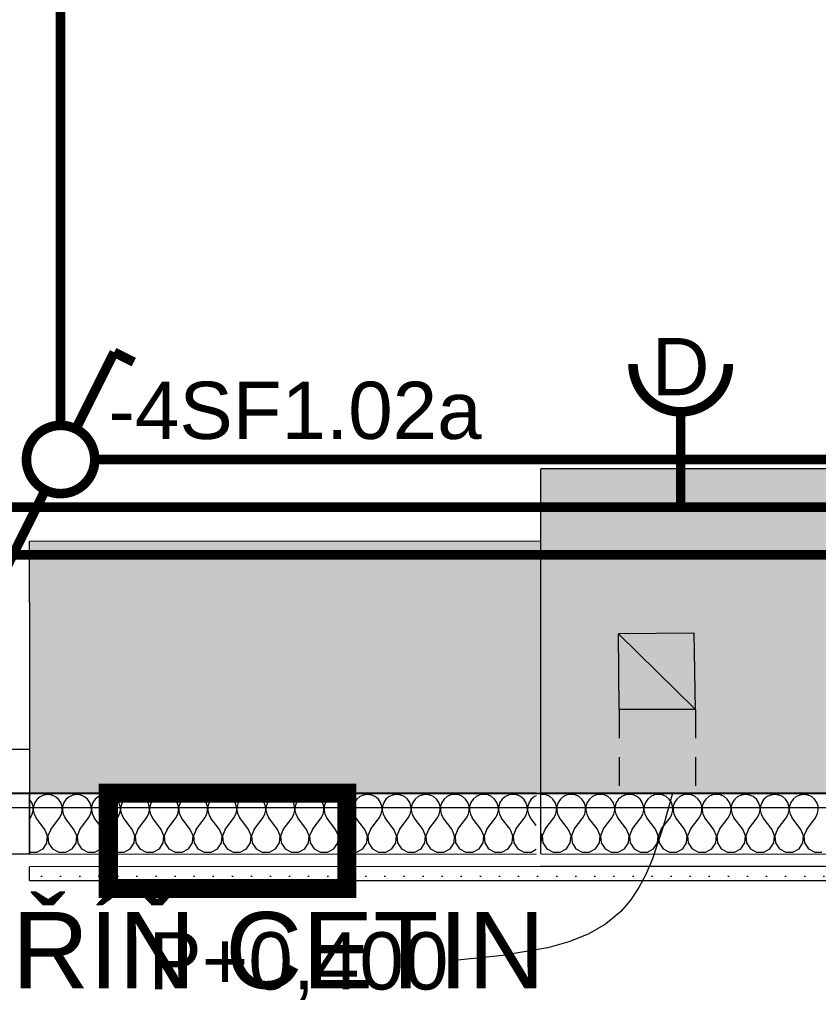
# Model space of a CAD drawing. Extents: x -12025 to 39812, y -28775 to 12.
# Tile 26 of 90: x 20893 to 22986, y -21553 to -18972. Entities that reach past the tile are written whole.
import ezdxf
from ezdxf.enums import TextEntityAlignment as Align

# ---------------------------------------------------------------- set-up
doc = ezdxf.new("R2010")
doc.units = 0
doc.header["$MEASUREMENT"] = 0
doc.linetypes.add('Telekomunikacni vodic', pattern=[9.25, 3, -0.75, 3, -0.75, 0.125, -0.75, 0.125, -0.75])
doc.linetypes.add('Čárkovaná S', pattern=[125, 75, -50])
for name, color, linetype in [('OÚ Dukovany internet + tv + data', 192, 'Continuous'), ('OÚ Dukovany nouzové osvětlení', 36, 'Continuous'), ('OÚ Dukovany půdorys kóty 1NP', 7, 'Continuous'), ('OÚ Dukovany půdorys podklad 1NP', 7, 'Continuous'), ('OÚ Dukovany světla', 132, 'Continuous'), ('OÚ Dukovany venkovní skříně', 5, 'Continuous'), ('OÚ Dukovany zásuvky', 92, 'Continuous')]:
    doc.layers.add(name, color=color, linetype=linetype)
doc.styles.add('Arial', font='txt')
pattern_1 = [(0, (0, 0), (0, 86.60254), [0, -50]), (0, (25, 43.3), (0, 86.60254), [0, -50])]

# ---------------------------------------------------------------- blocks, each defined once
blk = doc.blocks.new('Zásuvka (28)')
at = {"color": 0, "linetype": 'Continuous', "const_width": 25}
for points in [[(0, -125, -0.414214), (-125, 0)], [(125, 0, -0.414214), (0, -125)]]:
    blk.add_lwpolyline(points, format="xyb", dxfattribs=at)
blk.add_lwpolyline([(0, -250), (0, -125)], dxfattribs=at)
at = {"color": 0, "linetype": 'Continuous', "style": 'Arial'}
blk.add_text('D', height=150, dxfattribs=at).set_placement((0, -81.4), align=Align.CENTER)
blk = doc.blocks.new('Střídavý přepínač (1)')
at = {"color": 0, "linetype": 'Continuous', "const_width": 25}
for points in [[(140.6, 281.2), (38.4, 76.7)], [(140.6, 281.2), (191.8, 255.7)], [(-140.6, -281.2), (-38.4, -76.7)], [(-140.6, -281.2), (-191.8, -255.7)]]:
    blk.add_lwpolyline(points, dxfattribs=at)
for points in [[(0, 89.5, 0.414214), (-89.5, 0)], [(0, 89.5, 0.414214), (-89.5, 0)], [(89.5, 0, 0.414214), (0, 89.5)], [(89.5, 0, 0.414214), (0, 89.5)], [(-89.5, 0, 0.414214), (0, -89.5)], [(-89.5, 0, 0.414214), (0, -89.5)], [(0, -89.5, 0.414214), (89.5, 0)], [(0, -89.5, 0.414214), (89.5, 0)]]:
    blk.add_lwpolyline(points, format="xyb", dxfattribs=at)
at = {"color": 0, "linetype": 'Continuous', "style": 'Arial'}
blk.add_text('-4SF1.02a', height=150, dxfattribs=at).set_placement((125, 53.9))
blk = doc.blocks.new('(70)')
at = {"color": 0, "linetype": 'Continuous', "const_width": 50}
blk.add_lwpolyline([(0, -250), (625, -250), (625, 0), (0, 0)], close=True, dxfattribs=at)
at = {"color": 0, "linetype": 'Continuous', "style": 'Arial'}
blk.add_text('SKŘÍŇ CETIN', height=200, dxfattribs=at).set_placement((-625, -511.5))

msp = doc.modelspace()

# ---------------------------------------------------------------- hatches: boundary and pattern name
at = {"layer": 'OÚ Dukovany půdorys podklad 1NP', "linetype": 'Continuous'}
msp.add_hatch(color=254, dxfattribs=at).paths.add_polyline_path([(22258.1, -20339.3), (20918.2, -20339.7), (20918.2, -20499.7), (20918.4, -20999.7), (22258.3, -20999.3)])
h = msp.add_hatch(dxfattribs=at)
h.set_pattern_fill('OMÍTKA_01', color=21, style=0, pattern_type=2)
h.set_pattern_definition(pattern_1)
edge = h.paths.add_edge_path()
edge.add_spline(control_points=[(20918.4, -21192.7), (20918.4, -21192.7), (20918.4, -21229.2), (20918.4, -21229.2)], knot_values=[0, 0, 0, 0, 1, 1, 1, 1], degree=3, periodic=0)
edge.add_spline(control_points=[(20918.4, -21229.2), (20918.4, -21229.2), (22257.9, -21228.8), (22257.9, -21228.8)], knot_values=[0, 0, 0, 0, 1, 1, 1, 1], degree=3, periodic=0)
edge.add_spline(control_points=[(22257.9, -21228.8), (22257.9, -21228.8), (22257.9, -21192.3), (22257.9, -21192.3)], knot_values=[0, 0, 0, 0, 1, 1, 1, 1], degree=3, periodic=0)
edge.add_spline(control_points=[(22257.9, -21192.3), (22257.9, -21192.3), (20918.4, -21192.7), (20918.4, -21192.7)], knot_values=[0, 0, 0, 0, 1, 1, 1, 1], degree=3, periodic=0)
edge.add_spline(control_points=[(20918.4, -21192.7), (20918.4, -21192.7), (20918.4, -21192.7), (20918.4, -21192.7)], knot_values=[0, 0, 0, 0, 1, 1, 1, 1], degree=3, periodic=0)
h = msp.add_hatch(dxfattribs=at)
h.set_pattern_fill('OMÍTKA_01', color=21, style=0, pattern_type=2)
h.set_pattern_definition(pattern_1)
edge = h.paths.add_edge_path()
edge.add_spline(control_points=[(22257.9, -21192.3), (22257.9, -21192.3), (22257.9, -21228.8), (22257.9, -21228.8)], knot_values=[0, 0, 0, 0, 1, 1, 1, 1], degree=3, periodic=0)
edge.add_spline(control_points=[(22257.9, -21228.8), (22257.9, -21228.8), (23507.3, -21229), (23507.3, -21229)], knot_values=[0, 0, 0, 0, 1, 1, 1, 1], degree=3, periodic=0)
edge.add_spline(control_points=[(23507.3, -21229), (23507.3, -21229), (23507.3, -21192.5), (23507.3, -21192.5)], knot_values=[0, 0, 0, 0, 1, 1, 1, 1], degree=3, periodic=0)
edge.add_spline(control_points=[(23507.3, -21192.5), (23507.3, -21192.5), (22257.9, -21192.3), (22257.9, -21192.3)], knot_values=[0, 0, 0, 0, 1, 1, 1, 1], degree=3, periodic=0)
edge.add_spline(control_points=[(22257.9, -21192.3), (22257.9, -21192.3), (22257.9, -21192.3), (22257.9, -21192.3)], knot_values=[0, 0, 0, 0, 1, 1, 1, 1], degree=3, periodic=0)

# ---------------------------------------------------------------- linework, layer by layer
at = {"layer": 'OÚ Dukovany internet + tv + data', "linetype": 'Telekomunikacni vodic', "ltscale": 100, "const_width": 25}
for points in [[(29156.2, -8000), (31500, -8000), (31500, -13375), (31250, -13375), (31250, -20375), (16500, -20375)], [(16500, -20375), (24875, -20375), (25000, -13625), (24750, -13625)], [(32073.2, -21056.8), (32072.3, -19375), (31375, -19375), (31375, -20375), (16750, -20375), (16750, -20250), (16822.2, -20250)], [(31000, -19875), (31250, -19875), (31250, -20375), (18875, -20375), (16500, -20375)]]:
    msp.add_lwpolyline(points, dxfattribs=at)
at = {"layer": 'OÚ Dukovany nouzové osvětlení', "linetype": 'Continuous', "const_width": 25}
msp.add_lwpolyline([(23875, -15712.5), (23875, -15750), (24875, -15750), (24805, -20250), (20375, -20250), (20375, -20212.5)], dxfattribs=at)
at = {"layer": 'OÚ Dukovany půdorys kóty 1NP', "color": 154, "linetype": 'Continuous', "flags": 128}
for points in [[(22603.4, -20999.4), (22579, -21087.8), (22550.8, -21172), (22534.2, -21211.1), (22515.1, -21247.5), (22493.2, -21280.7), (22467.9, -21310.1), (22467.9, -21310.1)], [(22467.9, -21310.1), (22428.3, -21343.1), (22382.8, -21369.3), (22332.2, -21389.6), (22277.2, -21405.2), (22158, -21425.6), (22031.9, -21438.2), (22031.9, -21438.2)]]:
    msp.add_lwpolyline(points, dxfattribs=at)
at = {"layer": 'OÚ Dukovany půdorys podklad 1NP', "color": 7, "linetype": 'Continuous'}
for p, q in [((22258.3, -20999.3), (22258.4, -20149.3)), ((23507.6, -20149.5), (22258.4, -20149.3)), ((22258.1, -20339.3), (20918.2, -20339.7)), ((20918.2, -20499.7), (20918.2, -20339.7)), ((20918.2, -20499.7), (20918.4, -20999.7)), ((20918.4, -20999.7), (22258.3, -20999.3)), ((22258.3, -20999.3), (23507.5, -20999.5))]:
    msp.add_line(p, q, dxfattribs=at)
at = {"layer": 'OÚ Dukovany půdorys podklad 1NP', "color": 1, "linetype": 'Continuous'}
for p, q in [((20918.2, -20499.7), (20918.2, -20339.7)), ((20918.2, -20499.7), (20918.4, -20999.7)), ((20918.3, -20709.7), (20918.4, -20999.7)), ((20918.3, -20709.7), (20918.4, -20999.7)), ((20918.3, -20709.7), (20918.4, -20999.7)), ((20918.3, -20709.7), (20918.4, -21159.7)), ((20855.5, -20884.7), (20918.5, -20884.7)), ((20918.5, -20884.7), (20918.6, -20999.7)), ((20918.6, -20999.7), (20843.6, -20999.7)), ((22246.5, -20999.3), (20918.6, -20999.7)), ((20918.6, -21159.7), (20918.6, -20999.7)), ((20918.6, -21159.7), (20918.6, -20999.7)), ((22258.2, -21159.3), (22258.3, -20999.3)), ((23507.5, -20999.5), (22258.3, -20999.3)), ((20918.6, -21159.7), (19868.6, -21160)), ((20918.6, -21159.7), (22246.6, -21159.3)), ((22258.2, -21159.3), (23507.5, -21159.5)), ((22257.9, -21192.3), (20918.4, -21192.7)), ((20918.4, -21229.2), (20918.4, -21192.7)), ((20918.4, -21229.2), (20918.4, -21192.7)), ((23507.3, -21192.5), (22257.9, -21192.3)), ((20918.4, -21229.2), (22257.9, -21228.8)), ((22257.9, -21228.8), (23507.3, -21229))]:
    msp.add_line(p, q, dxfattribs=at)
at = {"layer": 'OÚ Dukovany půdorys podklad 1NP', "color": 7, "linetype": 'Čárkovaná S'}
for p, q in [((22464.2, -20780.3), (22464.2, -21000.1)), ((22664.2, -20780.3), (22664.2, -21000.1))]:
    msp.add_line(p, q, dxfattribs=at)
at = {"layer": 'OÚ Dukovany půdorys podklad 1NP', "color": 21, "linetype": 'Continuous'}
for p, q in [((20946.4, -21009.2), (20938.3, -21015.9)), ((20956, -21005), (20946.4, -21009.2)), ((20966.5, -21003.5), (20956, -21005)), ((20976.9, -21004.9), (20966.5, -21003.5)), ((20986.5, -21009.2), (20976.9, -21004.9)), ((20994.6, -21015.9), (20986.5, -21009.2)), ((21022.6, -21009.2), (21014.5, -21015.9)), ((21032.2, -21004.9), (21022.6, -21009.2)), ((21042.6, -21003.5), (21032.2, -21004.9)), ((21053.1, -21004.9), (21042.6, -21003.5)), ((21062.7, -21009.2), (21053.1, -21004.9)), ((21070.8, -21015.9), (21062.7, -21009.2)), ((21098.8, -21009.2), (21090.7, -21015.9)), ((21108.4, -21004.9), (21098.8, -21009.2)), ((21118.8, -21003.5), (21108.4, -21004.9)), ((21129.2, -21004.9), (21118.8, -21003.5)), ((21138.9, -21009.1), (21129.2, -21004.9)), ((21147, -21015.8), (21138.9, -21009.1)), ((21175, -21009.1), (21166.9, -21015.8)), ((21184.6, -21004.9), (21175, -21009.1)), ((21195, -21003.4), (21184.6, -21004.9)), ((21205.4, -21004.9), (21195, -21003.4)), ((21215.1, -21009.1), (21205.4, -21004.9)), ((21223.2, -21015.8), (21215.1, -21009.1)), ((21251.2, -21009.1), (21243.1, -21015.8)), ((21260.8, -21004.9), (21251.2, -21009.1)), ((21271.2, -21003.4), (21260.8, -21004.9)), ((21281.6, -21004.9), (21271.2, -21003.4)), ((21291.2, -21009.1), (21281.6, -21004.9)), ((21299.3, -21015.8), (21291.2, -21009.1)), ((21327.4, -21009.1), (21319.3, -21015.8)), ((21337, -21004.8), (21327.4, -21009.1)), ((21347.4, -21003.4), (21337, -21004.8)), ((21357.8, -21004.8), (21347.4, -21003.4)), ((21367.4, -21009.1), (21357.8, -21004.8)), ((21375.5, -21015.8), (21367.4, -21009.1)), ((21403.6, -21009.1), (21395.5, -21015.8)), ((21413.2, -21004.8), (21403.6, -21009.1)), ((21423.6, -21003.4), (21413.2, -21004.8)), ((21434, -21004.8), (21423.6, -21003.4)), ((21443.6, -21009), (21434, -21004.8)), ((21451.7, -21015.8), (21443.6, -21009)), ((21479.8, -21009), (21471.7, -21015.7)), ((21489.4, -21004.8), (21479.8, -21009)), ((21499.8, -21003.3), (21489.4, -21004.8)), ((21510.2, -21004.8), (21499.8, -21003.3)), ((21519.8, -21009), (21510.2, -21004.8)), ((21527.9, -21015.7), (21519.8, -21009)), ((21556, -21009), (21547.9, -21015.7)), ((21565.6, -21004.8), (21556, -21009)), ((21576, -21003.3), (21565.6, -21004.8)), ((21586.4, -21004.8), (21576, -21003.3)), ((21596, -21009), (21586.4, -21004.8)), ((21604.1, -21015.7), (21596, -21009)), ((21632.1, -21009), (21624.1, -21015.7)), ((21641.8, -21004.8), (21632.1, -21009)), ((21652.2, -21003.3), (21641.8, -21004.8)), ((21662.6, -21004.7), (21652.2, -21003.3)), ((21672.2, -21009), (21662.6, -21004.7)), ((21680.3, -21015.7), (21672.2, -21009)), ((21708.3, -21009), (21700.2, -21015.7)), ((21717.9, -21004.7), (21708.3, -21009)), ((21728.4, -21003.3), (21717.9, -21004.7)), ((21738.8, -21004.7), (21728.4, -21003.3)), ((21748.4, -21009), (21738.8, -21004.7)), ((21756.5, -21015.7), (21748.4, -21009)), ((21784.5, -21008.9), (21776.4, -21015.7)), ((21794.1, -21004.7), (21784.5, -21008.9)), ((21804.5, -21003.3), (21794.1, -21004.7)), ((21815, -21004.7), (21804.5, -21003.3)), ((21824.6, -21008.9), (21815, -21004.7)), ((21832.7, -21015.6), (21824.6, -21008.9)), ((21860.7, -21008.9), (21852.6, -21015.6)), ((21870.3, -21004.7), (21860.7, -21008.9)), ((21880.7, -21003.2), (21870.3, -21004.7)), ((21891.2, -21004.7), (21880.7, -21003.2)), ((21900.8, -21008.9), (21891.2, -21004.7)), ((21908.9, -21015.6), (21900.8, -21008.9)), ((21936.9, -21008.9), (21928.8, -21015.6)), ((21946.5, -21004.7), (21936.9, -21008.9)), ((21956.9, -21003.2), (21946.5, -21004.7)), ((21967.3, -21004.7), (21956.9, -21003.2)), ((21977, -21008.9), (21967.3, -21004.7)), ((21985.1, -21015.6), (21977, -21008.9)), ((22013.1, -21008.9), (22005, -21015.6)), ((22022.7, -21004.6), (22013.1, -21008.9)), ((22033.1, -21003.2), (22022.7, -21004.6)), ((22043.5, -21004.6), (22033.1, -21003.2)), ((22053.2, -21008.9), (22043.5, -21004.6)), ((22061.2, -21015.6), (22053.2, -21008.9)), ((22089.3, -21008.9), (22081.2, -21015.6)), ((22098.9, -21004.6), (22089.3, -21008.9)), ((22109.3, -21003.2), (22098.9, -21004.6)), ((22119.7, -21004.6), (22109.3, -21003.2)), ((22129.3, -21008.8), (22119.7, -21004.6)), ((22137.4, -21015.6), (22129.3, -21008.8)), ((22165.5, -21008.8), (22157.4, -21015.5)), ((22175.1, -21004.6), (22165.5, -21008.8)), ((22185.5, -21003.1), (22175.1, -21004.6)), ((22195.9, -21004.6), (22185.5, -21003.1)), ((22205.5, -21008.8), (22195.9, -21004.6)), ((22213.6, -21015.5), (22205.5, -21008.8)), ((22241.7, -21008.8), (22233.6, -21015.5)), ((22246.5, -21006.7), (22241.7, -21008.8)), ((22261.8, -21003.1), (22258.3, -21003.6)), ((22272.3, -21004.6), (22261.8, -21003.1)), ((22281.9, -21008.8), (22272.3, -21004.6)), ((22290, -21015.5), (22281.9, -21008.8)), ((22318, -21008.8), (22309.9, -21015.5)), ((22327.6, -21004.6), (22318, -21008.8)), ((22338, -21003.1), (22327.6, -21004.6)), ((22348.4, -21004.6), (22338, -21003.1)), ((22358.1, -21008.8), (22348.4, -21004.6)), ((22366.2, -21015.5), (22358.1, -21008.8)), ((22394.2, -21008.8), (22386.1, -21015.5)), ((22403.8, -21004.6), (22394.2, -21008.8)), ((22414.2, -21003.1), (22403.8, -21004.6)), ((22424.6, -21004.6), (22414.2, -21003.1)), ((22434.3, -21008.8), (22424.6, -21004.6)), ((22442.3, -21015.5), (22434.3, -21008.8)), ((22470.4, -21008.8), (22462.3, -21015.6)), ((22480, -21004.6), (22470.4, -21008.8)), ((22490.4, -21003.2), (22480, -21004.6)), ((22500.8, -21004.6), (22490.4, -21003.2)), ((22510.4, -21008.9), (22500.8, -21004.6)), ((22518.5, -21015.6), (22510.4, -21008.9)), ((22546.6, -21008.9), (22538.5, -21015.6)), ((22556.2, -21004.6), (22546.6, -21008.9)), ((22566.6, -21003.2), (22556.2, -21004.6)), ((22577, -21004.6), (22566.6, -21003.2)), ((22586.6, -21008.9), (22577, -21004.6)), ((22594.7, -21015.6), (22586.6, -21008.9)), ((22622.8, -21008.9), (22614.7, -21015.6)), ((22632.4, -21004.6), (22622.8, -21008.9)), ((22642.8, -21003.2), (22632.4, -21004.6)), ((22653.2, -21004.6), (22642.8, -21003.2)), ((22662.8, -21008.9), (22653.2, -21004.6)), ((22670.9, -21015.6), (22662.8, -21008.9)), ((22699, -21008.9), (22690.9, -21015.6)), ((22708.6, -21004.6), (22699, -21008.9)), ((22719, -21003.2), (22708.6, -21004.6)), ((22729.4, -21004.6), (22719, -21003.2)), ((22739, -21008.9), (22729.4, -21004.6)), ((22747.1, -21015.6), (22739, -21008.9)), ((22775.2, -21008.9), (22767.1, -21015.6)), ((22784.8, -21004.7), (22775.2, -21008.9)), ((22795.2, -21003.2), (22784.8, -21004.7)), ((22805.6, -21004.7), (22795.2, -21003.2)), ((22815.2, -21008.9), (22805.6, -21004.7)), ((22823.3, -21015.6), (22815.2, -21008.9)), ((22851.3, -21008.9), (22843.2, -21015.6)), ((22861, -21004.7), (22851.3, -21008.9)), ((22871.4, -21003.2), (22861, -21004.7)), ((22881.8, -21004.7), (22871.4, -21003.2)), ((22891.4, -21008.9), (22881.8, -21004.7)), ((22899.5, -21015.6), (22891.4, -21008.9)), ((22927.5, -21008.9), (22919.4, -21015.6)), ((22937.2, -21004.7), (22927.5, -21008.9)), ((22947.6, -21003.2), (22937.2, -21004.7)), ((22958, -21004.7), (22947.6, -21003.2)), ((22967.6, -21008.9), (22958, -21004.7)), ((22975.7, -21015.6), (22967.6, -21008.9)), ((20924.3, -21024.6), (20918.6, -21016.2)), ((20927.7, -21034.5), (20924.3, -21024.6)), ((20928.2, -21045), (20927.7, -21034.5)), ((20929, -21034.5), (20928.5, -21045)), ((20932.4, -21024.6), (20929, -21034.5)), ((20938.3, -21015.9), (20932.4, -21024.6)), ((21000.5, -21024.5), (20994.6, -21015.9)), ((21003.9, -21034.5), (21000.5, -21024.5)), ((21004.4, -21045), (21003.9, -21034.5)), ((21005.2, -21034.5), (21004.7, -21045)), ((21008.6, -21024.5), (21005.2, -21034.5)), ((21014.5, -21015.9), (21008.6, -21024.5)), ((21076.7, -21024.5), (21070.8, -21015.9)), ((21080.1, -21034.5), (21076.7, -21024.5)), ((21080.6, -21045), (21080.1, -21034.5)), ((21081.4, -21034.5), (21080.9, -21045)), ((21084.8, -21024.5), (21081.4, -21034.5)), ((21090.7, -21015.9), (21084.8, -21024.5)), ((21152.9, -21024.5), (21147, -21015.8)), ((21156.3, -21034.5), (21152.9, -21024.5)), ((21156.8, -21045), (21156.3, -21034.5)), ((21157.6, -21034.5), (21157.1, -21045)), ((21161, -21024.5), (21157.6, -21034.5)), ((21166.9, -21015.8), (21161, -21024.5)), ((21229.1, -21024.5), (21223.2, -21015.8)), ((21232.5, -21034.4), (21229.1, -21024.5)), ((21233, -21044.9), (21232.5, -21034.4)), ((21233.8, -21034.4), (21233.3, -21044.9)), ((21237.1, -21024.5), (21233.8, -21034.4)), ((21243.1, -21015.8), (21237.1, -21024.5)), ((21305.3, -21024.5), (21299.3, -21015.8)), ((21308.7, -21034.4), (21305.3, -21024.5)), ((21309.2, -21044.9), (21308.7, -21034.4)), ((21310, -21034.4), (21309.5, -21044.9)), ((21313.3, -21024.5), (21310, -21034.4)), ((21319.3, -21015.8), (21313.3, -21024.5)), ((21381.5, -21024.4), (21375.5, -21015.8)), ((21384.8, -21034.4), (21381.5, -21024.4)), ((21385.4, -21044.9), (21384.8, -21034.4)), ((21386.2, -21034.4), (21385.7, -21044.9)), ((21389.5, -21024.4), (21386.2, -21034.4)), ((21395.5, -21015.8), (21389.5, -21024.4)), ((21457.7, -21024.4), (21451.7, -21015.8)), ((21461, -21034.4), (21457.7, -21024.4)), ((21461.6, -21044.9), (21461, -21034.4)), ((21462.4, -21034.4), (21461.9, -21044.9)), ((21465.7, -21024.4), (21462.4, -21034.4)), ((21471.7, -21015.7), (21465.7, -21024.4)), ((21533.9, -21024.4), (21527.9, -21015.7)), ((21537.2, -21034.4), (21533.9, -21024.4)), ((21537.7, -21044.8), (21537.2, -21034.4)), ((21538.6, -21034.4), (21538, -21044.8)), ((21541.9, -21024.4), (21538.6, -21034.4)), ((21547.9, -21015.7), (21541.9, -21024.4)), ((21610.1, -21024.4), (21604.1, -21015.7)), ((21613.4, -21034.3), (21610.1, -21024.4)), ((21613.9, -21044.8), (21613.4, -21034.3)), ((21614.7, -21034.3), (21614.2, -21044.8)), ((21618.1, -21024.4), (21614.7, -21034.3)), ((21624.1, -21015.7), (21618.1, -21024.4)), ((21686.2, -21024.3), (21680.3, -21015.7)), ((21689.6, -21034.3), (21686.2, -21024.3)), ((21690.1, -21044.8), (21689.6, -21034.3)), ((21690.9, -21034.3), (21690.4, -21044.8)), ((21694.3, -21024.3), (21690.9, -21034.3)), ((21700.2, -21015.7), (21694.3, -21024.3)), ((21762.4, -21024.3), (21756.5, -21015.7)), ((21765.8, -21034.3), (21762.4, -21024.3)), ((21766.3, -21044.8), (21765.8, -21034.3)), ((21767.1, -21034.3), (21766.6, -21044.8)), ((21770.5, -21024.3), (21767.1, -21034.3)), ((21776.4, -21015.7), (21770.5, -21024.3)), ((21838.6, -21024.3), (21832.7, -21015.6)), ((21842, -21034.3), (21838.6, -21024.3)), ((21842.5, -21044.8), (21842, -21034.3)), ((21843.3, -21034.3), (21842.8, -21044.8)), ((21846.7, -21024.3), (21843.3, -21034.3)), ((21852.6, -21015.6), (21846.7, -21024.3)), ((21914.8, -21024.3), (21908.9, -21015.6)), ((21918.2, -21034.2), (21914.8, -21024.3)), ((21918.7, -21044.7), (21918.2, -21034.2)), ((21919.5, -21034.2), (21919, -21044.7)), ((21922.9, -21024.3), (21919.5, -21034.2)), ((21928.8, -21015.6), (21922.9, -21024.3)), ((21991, -21024.3), (21985.1, -21015.6)), ((21994.4, -21034.2), (21991, -21024.3)), ((21994.9, -21044.7), (21994.4, -21034.2)), ((21995.7, -21034.2), (21995.2, -21044.7)), ((21999.1, -21024.3), (21995.7, -21034.2)), ((22005, -21015.6), (21999.1, -21024.3)), ((22067.2, -21024.2), (22061.2, -21015.6)), ((22070.6, -21034.2), (22067.2, -21024.2)), ((22071.1, -21044.7), (22070.6, -21034.2)), ((22071.9, -21034.2), (22071.4, -21044.7)), ((22075.2, -21024.2), (22071.9, -21034.2)), ((22081.2, -21015.6), (22075.2, -21024.2)), ((22143.4, -21024.2), (22137.4, -21015.6)), ((22146.8, -21034.2), (22143.4, -21024.2)), ((22147.3, -21044.7), (22146.8, -21034.2)), ((22148.1, -21034.2), (22147.6, -21044.7)), ((22151.4, -21024.2), (22148.1, -21034.2)), ((22157.4, -21015.5), (22151.4, -21024.2)), ((22219.6, -21024.2), (22213.6, -21015.5)), ((22222.9, -21034.1), (22219.6, -21024.2)), ((22223.5, -21044.6), (22222.9, -21034.1)), ((22224.3, -21034.1), (22223.8, -21044.6)), ((22227.6, -21024.2), (22224.3, -21034.1)), ((22233.6, -21015.5), (22227.6, -21024.2)), ((22295.9, -21024.2), (22290, -21015.5)), ((22299.3, -21034.1), (22295.9, -21024.2)), ((22299.8, -21044.6), (22299.3, -21034.1)), ((22300.6, -21034.1), (22300.1, -21044.6)), ((22304, -21024.2), (22300.6, -21034.1)), ((22309.9, -21015.5), (22304, -21024.2)), ((22372.1, -21024.2), (22366.2, -21015.5)), ((22375.5, -21034.2), (22372.1, -21024.2)), ((22376, -21044.7), (22375.5, -21034.2)), ((22376.8, -21034.2), (22376.3, -21044.7)), ((22380.2, -21024.2), (22376.8, -21034.2)), ((22386.1, -21015.5), (22380.2, -21024.2)), ((22448.3, -21024.2), (22442.3, -21015.5)), ((22451.7, -21034.2), (22448.3, -21024.2)), ((22452.2, -21044.7), (22451.7, -21034.2)), ((22453, -21034.2), (22452.5, -21044.7)), ((22456.3, -21024.2), (22453, -21034.2)), ((22462.3, -21015.6), (22456.3, -21024.2)), ((22524.5, -21024.2), (22518.5, -21015.6)), ((22527.8, -21034.2), (22524.5, -21024.2)), ((22528.4, -21044.7), (22527.8, -21034.2)), ((22529.2, -21034.2), (22528.7, -21044.7)), ((22532.5, -21024.2), (22529.2, -21034.2)), ((22538.5, -21015.6), (22532.5, -21024.2)), ((22600.7, -21024.2), (22594.7, -21015.6)), ((22604, -21034.2), (22600.7, -21024.2)), ((22604.5, -21044.7), (22604, -21034.2)), ((22605.4, -21034.2), (22604.9, -21044.7)), ((22608.7, -21024.2), (22605.4, -21034.2)), ((22614.7, -21015.6), (22608.7, -21024.2)), ((22676.9, -21024.2), (22670.9, -21015.6)), ((22680.2, -21034.2), (22676.9, -21024.2)), ((22680.7, -21044.7), (22680.2, -21034.2)), ((22681.6, -21034.2), (22681, -21044.7)), ((22684.9, -21024.2), (22681.6, -21034.2)), ((22690.9, -21015.6), (22684.9, -21024.2)), ((22753.1, -21024.3), (22747.1, -21015.6)), ((22756.4, -21034.2), (22753.1, -21024.3)), ((22756.9, -21044.7), (22756.4, -21034.2)), ((22757.7, -21034.2), (22757.2, -21044.7)), ((22761.1, -21024.3), (22757.7, -21034.2)), ((22767.1, -21015.6), (22761.1, -21024.3)), ((22829.3, -21024.3), (22823.3, -21015.6)), ((22832.6, -21034.2), (22829.3, -21024.3)), ((22833.1, -21044.7), (22832.6, -21034.2)), ((22833.9, -21034.2), (22833.4, -21044.7)), ((22837.3, -21024.3), (22833.9, -21034.2)), ((22843.2, -21015.6), (22837.3, -21024.3)), ((22905.4, -21024.3), (22899.5, -21015.6)), ((22908.8, -21034.2), (22905.4, -21024.3)), ((22909.3, -21044.7), (22908.8, -21034.2)), ((22910.1, -21034.2), (22909.6, -21044.7)), ((22913.5, -21024.3), (22910.1, -21034.2)), ((22919.4, -21015.6), (22913.5, -21024.3)), ((22981.6, -21024.3), (22975.7, -21015.6)), ((22985, -21034.3), (22981.6, -21024.3)), ((22985.5, -21044.8), (22985, -21034.3)), ((20918.6, -21067.4), (20920.8, -21064.5)), ((20920.8, -21064.5), (20925.8, -21055.3)), ((20925.8, -21055.3), (20928.2, -21045)), ((20928.5, -21045), (20930.9, -21055.3)), ((20930.9, -21055.3), (20936, -21064.5)), ((20958.9, -21094.9), (20936, -21064.5)), ((20974.1, -21094.9), (20996.9, -21064.4)), ((20996.9, -21064.4), (21002, -21055.2)), ((21002, -21055.2), (21004.4, -21045)), ((21004.7, -21045), (21007.1, -21055.2)), ((21007.1, -21055.2), (21012.2, -21064.4)), ((21035.1, -21094.9), (21012.2, -21064.4)), ((21050.3, -21094.9), (21073.1, -21064.4)), ((21073.1, -21064.4), (21078.2, -21055.2)), ((21078.2, -21055.2), (21080.6, -21045)), ((21080.9, -21045), (21083.3, -21055.2)), ((21083.3, -21055.2), (21088.4, -21064.4)), ((21111.2, -21094.9), (21088.4, -21064.4)), ((21126.5, -21094.9), (21149.3, -21064.4)), ((21149.3, -21064.4), (21154.4, -21055.2)), ((21154.4, -21055.2), (21156.8, -21045)), ((21157.1, -21045), (21159.5, -21055.2)), ((21159.5, -21055.2), (21164.6, -21064.4)), ((21187.4, -21094.9), (21164.6, -21064.4)), ((21202.7, -21094.9), (21225.5, -21064.4)), ((21225.5, -21064.4), (21230.6, -21055.2)), ((21230.6, -21055.2), (21233, -21044.9)), ((21233.3, -21044.9), (21235.7, -21055.2)), ((21235.7, -21055.2), (21240.8, -21064.4)), ((21263.6, -21094.8), (21240.8, -21064.4)), ((21278.9, -21094.8), (21301.7, -21064.4)), ((21301.7, -21064.4), (21306.8, -21055.2)), ((21306.8, -21055.2), (21309.2, -21044.9)), ((21309.5, -21044.9), (21311.9, -21055.2)), ((21311.9, -21055.2), (21316.9, -21064.3)), ((21339.8, -21094.8), (21316.9, -21064.3)), ((21355.1, -21094.8), (21377.9, -21064.3)), ((21377.9, -21064.3), (21383, -21055.1)), ((21383, -21055.1), (21385.4, -21044.9)), ((21385.7, -21044.9), (21388.1, -21055.1)), ((21388.1, -21055.1), (21393.1, -21064.3)), ((21416, -21094.8), (21393.1, -21064.3)), ((21431.2, -21094.8), (21454.1, -21064.3)), ((21454.1, -21064.3), (21459.2, -21055.1)), ((21459.2, -21055.1), (21461.6, -21044.9)), ((21461.9, -21044.9), (21464.2, -21055.1)), ((21464.2, -21055.1), (21469.3, -21064.3)), ((21492.2, -21094.8), (21469.3, -21064.3)), ((21507.4, -21094.8), (21530.3, -21064.3)), ((21530.3, -21064.3), (21535.4, -21055.1)), ((21535.4, -21055.1), (21537.7, -21044.8)), ((21538, -21044.8), (21540.4, -21055.1)), ((21540.4, -21055.1), (21545.5, -21064.3)), ((21568.4, -21094.8), (21545.5, -21064.3)), ((21583.6, -21094.7), (21606.5, -21064.3)), ((21606.5, -21064.3), (21611.6, -21055.1)), ((21611.6, -21055.1), (21613.9, -21044.8)), ((21614.2, -21044.8), (21616.6, -21055.1)), ((21616.6, -21055.1), (21621.7, -21064.3)), ((21644.6, -21094.7), (21621.7, -21064.3)), ((21659.8, -21094.7), (21682.7, -21064.2)), ((21682.7, -21064.2), (21687.7, -21055)), ((21687.7, -21055), (21690.1, -21044.8)), ((21690.4, -21044.8), (21692.8, -21055)), ((21692.8, -21055), (21697.9, -21064.2)), ((21720.8, -21094.7), (21697.9, -21064.2)), ((21736, -21094.7), (21758.9, -21064.2)), ((21758.9, -21064.2), (21763.9, -21055)), ((21763.9, -21055), (21766.3, -21044.8)), ((21766.6, -21044.8), (21769, -21055)), ((21769, -21055), (21774.1, -21064.2)), ((21797, -21094.7), (21774.1, -21064.2)), ((21812.2, -21094.7), (21835, -21064.2)), ((21835, -21064.2), (21840.1, -21055)), ((21840.1, -21055), (21842.5, -21044.8)), ((21842.8, -21044.8), (21845.2, -21055)), ((21845.2, -21055), (21850.3, -21064.2)), ((21873.1, -21094.7), (21850.3, -21064.2)), ((21888.4, -21094.7), (21911.2, -21064.2)), ((21911.2, -21064.2), (21916.3, -21055)), ((21916.3, -21055), (21918.7, -21044.7)), ((21919, -21044.7), (21921.4, -21055)), ((21921.4, -21055), (21926.5, -21064.2)), ((21949.3, -21094.6), (21926.5, -21064.2)), ((21964.6, -21094.6), (21987.4, -21064.2)), ((21987.4, -21064.2), (21992.5, -21055)), ((21992.5, -21055), (21994.9, -21044.7)), ((21995.2, -21044.7), (21997.6, -21055)), ((21997.6, -21055), (22002.7, -21064.1)), ((22025.5, -21094.6), (22002.7, -21064.1)), ((22040.8, -21094.6), (22063.6, -21064.1)), ((22063.6, -21064.1), (22068.7, -21054.9)), ((22068.7, -21054.9), (22071.1, -21044.7)), ((22071.4, -21044.7), (22073.8, -21054.9)), ((22073.8, -21054.9), (22078.9, -21064.1)), ((22101.7, -21094.6), (22078.9, -21064.1)), ((22117, -21094.6), (22139.8, -21064.1)), ((22139.8, -21064.1), (22144.9, -21054.9)), ((22144.9, -21054.9), (22147.3, -21044.7)), ((22147.6, -21044.7), (22150, -21054.9)), ((22150, -21054.9), (22155, -21064.1)), ((22177.9, -21094.6), (22155, -21064.1)), ((22193.1, -21094.6), (22216, -21064.1)), ((22216, -21064.1), (22221.1, -21054.9)), ((22221.1, -21054.9), (22223.5, -21044.6)), ((22223.8, -21044.6), (22226.1, -21054.9)), ((22226.1, -21054.9), (22231.2, -21064.1)), ((22246.5, -21084.5), (22231.2, -21064.1)), ((22269.5, -21094.6), (22292.3, -21064.1)), ((22292.3, -21064.1), (22297.4, -21054.9)), ((22297.4, -21054.9), (22299.8, -21044.6)), ((22300.1, -21044.6), (22302.5, -21054.9)), ((22302.5, -21054.9), (22307.6, -21064.1)), ((22330.4, -21094.6), (22307.6, -21064.1)), ((22345.6, -21094.6), (22368.5, -21064.1)), ((22368.5, -21064.1), (22373.6, -21054.9)), ((22373.6, -21054.9), (22376, -21044.7)), ((22376.3, -21044.7), (22378.7, -21054.9)), ((22378.7, -21054.9), (22383.7, -21064.1)), ((22406.6, -21094.6), (22383.7, -21064.1)), ((22421.8, -21094.6), (22444.7, -21064.1)), ((22444.7, -21064.1), (22449.8, -21054.9)), ((22449.8, -21054.9), (22452.2, -21044.7)), ((22452.5, -21044.7), (22454.8, -21054.9)), ((22454.8, -21054.9), (22459.9, -21064.1)), ((22482.8, -21094.6), (22459.9, -21064.1)), ((22498, -21094.6), (22520.9, -21064.1)), ((22520.9, -21064.1), (22526, -21054.9)), ((22526, -21054.9), (22528.4, -21044.7)), ((22528.7, -21044.7), (22531, -21054.9)), ((22531, -21054.9), (22536.1, -21064.1)), ((22559, -21094.6), (22536.1, -21064.1)), ((22574.2, -21094.6), (22597.1, -21064.1)), ((22597.1, -21064.1), (22602.2, -21054.9)), ((22602.2, -21054.9), (22604.5, -21044.7)), ((22604.9, -21044.7), (22607.2, -21054.9)), ((22607.2, -21054.9), (22612.3, -21064.1)), ((22635.2, -21094.6), (22612.3, -21064.1)), ((22650.4, -21094.6), (22673.3, -21064.1)), ((22673.3, -21064.1), (22678.4, -21054.9)), ((22678.4, -21054.9), (22680.7, -21044.7)), ((22681, -21044.7), (22683.4, -21054.9)), ((22683.4, -21054.9), (22688.5, -21064.1)), ((22711.4, -21094.6), (22688.5, -21064.1)), ((22726.6, -21094.6), (22749.5, -21064.2)), ((22749.5, -21064.2), (22754.5, -21055)), ((22754.5, -21055), (22756.9, -21044.7)), ((22757.2, -21044.7), (22759.6, -21055)), ((22759.6, -21055), (22764.7, -21064.2)), ((22787.5, -21094.6), (22764.7, -21064.2)), ((22802.8, -21094.6), (22825.6, -21064.2)), ((22825.6, -21064.2), (22830.7, -21055)), ((22830.7, -21055), (22833.1, -21044.7)), ((22833.4, -21044.7), (22835.8, -21055)), ((22835.8, -21055), (22840.9, -21064.2)), ((22863.7, -21094.6), (22840.9, -21064.2)), ((22879, -21094.6), (22901.8, -21064.2)), ((22901.8, -21064.2), (22906.9, -21055)), ((22906.9, -21055), (22909.3, -21044.7)), ((22909.6, -21044.7), (22912, -21055)), ((22912, -21055), (22917.1, -21064.2)), ((22939.9, -21094.7), (22917.1, -21064.2)), ((22955.2, -21094.7), (22978, -21064.2)), ((22978, -21064.2), (22983.1, -21055)), ((22983.1, -21055), (22985.5, -21044.8)), ((20966.1, -21112), (20958.9, -21094.9)), ((20964.3, -21130.5), (20966.1, -21112)), ((20974.1, -21094.9), (20966.9, -21112)), ((20966.9, -21112), (20968.7, -21130.5)), ((21042.2, -21112), (21035.1, -21094.9)), ((21040.5, -21130.5), (21042.2, -21112)), ((21050.3, -21094.9), (21043.1, -21112)), ((21043.1, -21112), (21044.9, -21130.5)), ((21118.4, -21112), (21111.2, -21094.9)), ((21116.7, -21130.5), (21118.4, -21112)), ((21126.5, -21094.9), (21119.3, -21112)), ((21119.3, -21112), (21121.1, -21130.5)), ((21194.6, -21112), (21187.4, -21094.9)), ((21192.9, -21130.4), (21194.6, -21112)), ((21202.7, -21094.9), (21195.5, -21112)), ((21195.5, -21112), (21197.3, -21130.4)), ((21270.8, -21111.9), (21263.6, -21094.8)), ((21269.1, -21130.4), (21270.8, -21111.9)), ((21278.9, -21094.8), (21271.7, -21111.9)), ((21271.7, -21111.9), (21273.4, -21130.4)), ((21347, -21111.9), (21339.8, -21094.8)), ((21345.3, -21130.4), (21347, -21111.9)), ((21355.1, -21094.8), (21347.9, -21111.9)), ((21347.9, -21111.9), (21349.6, -21130.4)), ((21423.2, -21111.9), (21416, -21094.8)), ((21421.4, -21130.4), (21423.2, -21111.9)), ((21431.2, -21094.8), (21424.1, -21111.9)), ((21424.1, -21111.9), (21425.8, -21130.4)), ((21499.4, -21111.9), (21492.2, -21094.8)), ((21497.6, -21130.4), (21499.4, -21111.9)), ((21507.4, -21094.8), (21500.3, -21111.9)), ((21500.3, -21111.9), (21502, -21130.4)), ((21575.6, -21111.9), (21568.4, -21094.8)), ((21573.8, -21130.3), (21575.6, -21111.9)), ((21583.6, -21094.7), (21576.4, -21111.9)), ((21576.4, -21111.9), (21578.2, -21130.3)), ((21651.8, -21111.8), (21644.6, -21094.7)), ((21650, -21130.3), (21651.8, -21111.8)), ((21659.8, -21094.7), (21652.6, -21111.8)), ((21652.6, -21111.8), (21654.4, -21130.3)), ((21728, -21111.8), (21720.8, -21094.7)), ((21726.2, -21130.3), (21728, -21111.8)), ((21736, -21094.7), (21728.8, -21111.8)), ((21728.8, -21111.8), (21730.6, -21130.3)), ((21804.1, -21111.8), (21797, -21094.7)), ((21802.4, -21130.3), (21804.1, -21111.8)), ((21812.2, -21094.7), (21805, -21111.8)), ((21805, -21111.8), (21806.8, -21130.3)), ((21880.3, -21111.8), (21873.1, -21094.7)), ((21878.6, -21130.2), (21880.3, -21111.8)), ((21888.4, -21094.7), (21881.2, -21111.8)), ((21881.2, -21111.8), (21883, -21130.2)), ((21956.5, -21111.7), (21949.3, -21094.6)), ((21954.8, -21130.2), (21956.5, -21111.7)), ((21964.6, -21094.6), (21957.4, -21111.7)), ((21957.4, -21111.7), (21959.2, -21130.2)), ((22032.7, -21111.7), (22025.5, -21094.6)), ((22031, -21130.2), (22032.7, -21111.7)), ((22040.8, -21094.6), (22033.6, -21111.7)), ((22033.6, -21111.7), (22035.3, -21130.2)), ((22108.9, -21111.7), (22101.7, -21094.6)), ((22107.2, -21130.2), (22108.9, -21111.7)), ((22117, -21094.6), (22109.8, -21111.7)), ((22109.8, -21111.7), (22111.5, -21130.2)), ((22185.1, -21111.7), (22177.9, -21094.6)), ((22183.4, -21130.2), (22185.1, -21111.7)), ((22193.1, -21094.6), (22186, -21111.7)), ((22186, -21111.7), (22187.7, -21130.2)), ((22261.4, -21111.7), (22258.2, -21104.1)), ((22259.6, -21130.1), (22261.4, -21111.7)), ((22269.5, -21094.6), (22262.3, -21111.7)), ((22262.3, -21111.7), (22264, -21130.1)), ((22337.6, -21111.7), (22330.4, -21094.6)), ((22335.8, -21130.1), (22337.6, -21111.7)), ((22345.6, -21094.6), (22338.5, -21111.7)), ((22338.5, -21111.7), (22340.2, -21130.1)), ((22413.8, -21111.7), (22406.6, -21094.6)), ((22412, -21130.2), (22413.8, -21111.7)), ((22421.8, -21094.6), (22414.6, -21111.7)), ((22414.6, -21111.7), (22416.4, -21130.2)), ((22490, -21111.7), (22482.8, -21094.6)), ((22488.2, -21130.2), (22490, -21111.7)), ((22498, -21094.6), (22490.8, -21111.7)), ((22490.8, -21111.7), (22492.6, -21130.2)), ((22566.2, -21111.7), (22559, -21094.6)), ((22564.4, -21130.2), (22566.2, -21111.7)), ((22574.2, -21094.6), (22567, -21111.7)), ((22567, -21111.7), (22568.8, -21130.2)), ((22642.3, -21111.7), (22635.2, -21094.6)), ((22640.6, -21130.2), (22642.3, -21111.7)), ((22650.4, -21094.6), (22643.2, -21111.7)), ((22643.2, -21111.7), (22645, -21130.2)), ((22718.5, -21111.7), (22711.4, -21094.6)), ((22716.8, -21130.2), (22718.5, -21111.7)), ((22726.6, -21094.6), (22719.4, -21111.7)), ((22719.4, -21111.7), (22721.2, -21130.2)), ((22794.7, -21111.7), (22787.5, -21094.6)), ((22793, -21130.2), (22794.7, -21111.7)), ((22802.8, -21094.6), (22795.6, -21111.7)), ((22795.6, -21111.7), (22797.4, -21130.2)), ((22870.9, -21111.8), (22863.7, -21094.6)), ((22869.2, -21130.2), (22870.9, -21111.8)), ((22879, -21094.6), (22871.8, -21111.8)), ((22871.8, -21111.8), (22873.5, -21130.2)), ((22947.1, -21111.8), (22939.9, -21094.7)), ((22945.4, -21130.2), (22947.1, -21111.8)), ((22955.2, -21094.7), (22948, -21111.8)), ((22948, -21111.8), (22949.7, -21130.2)), ((20954, -21146), (20964.3, -21130.5)), ((20968.7, -21130.5), (20979, -21146)), ((21030.2, -21145.9), (21040.5, -21130.5)), ((21044.9, -21130.5), (21055.1, -21145.9)), ((21106.4, -21145.9), (21116.7, -21130.5)), ((21121.1, -21130.5), (21131.3, -21145.9)), ((21182.6, -21145.9), (21192.9, -21130.4)), ((21197.3, -21130.4), (21207.5, -21145.9)), ((21258.8, -21145.9), (21269.1, -21130.4)), ((21273.4, -21130.4), (21283.7, -21145.9)), ((21335, -21145.9), (21345.3, -21130.4)), ((21349.6, -21130.4), (21359.9, -21145.9)), ((21411.2, -21145.8), (21421.4, -21130.4)), ((21425.8, -21130.4), (21436.1, -21145.8)), ((21487.4, -21145.8), (21497.6, -21130.4)), ((21502, -21130.4), (21512.3, -21145.8)), ((21563.6, -21145.8), (21573.8, -21130.3)), ((21578.2, -21130.3), (21588.5, -21145.8)), ((21639.7, -21145.8), (21650, -21130.3)), ((21654.4, -21130.3), (21664.7, -21145.8)), ((21715.9, -21145.7), (21726.2, -21130.3)), ((21730.6, -21130.3), (21740.9, -21145.7)), ((21792.1, -21145.7), (21802.4, -21130.3)), ((21806.8, -21130.3), (21817.1, -21145.7)), ((21868.3, -21145.7), (21878.6, -21130.2)), ((21883, -21130.2), (21893.2, -21145.7)), ((21944.5, -21145.7), (21954.8, -21130.2)), ((21959.2, -21130.2), (21969.4, -21145.7)), ((22020.7, -21145.7), (22031, -21130.2)), ((22035.3, -21130.2), (22045.6, -21145.6)), ((22096.9, -21145.6), (22107.2, -21130.2)), ((22111.5, -21130.2), (22121.8, -21145.6)), ((22173.1, -21145.6), (22183.4, -21130.2)), ((22187.7, -21130.2), (22198, -21145.6)), ((22258.2, -21132.3), (22259.6, -21130.1)), ((22264, -21130.1), (22274.3, -21145.6)), ((22325.6, -21145.6), (22335.8, -21130.1)), ((22340.2, -21130.1), (22350.5, -21145.6)), ((22401.7, -21145.6), (22412, -21130.2)), ((22416.4, -21130.2), (22426.7, -21145.6)), ((22477.9, -21145.6), (22488.2, -21130.2)), ((22492.6, -21130.2), (22502.9, -21145.6)), ((22554.1, -21145.6), (22564.4, -21130.2)), ((22568.8, -21130.2), (22579.1, -21145.6)), ((22630.3, -21145.6), (22640.6, -21130.2)), ((22645, -21130.2), (22655.2, -21145.7)), ((22706.5, -21145.7), (22716.8, -21130.2)), ((22721.2, -21130.2), (22731.4, -21145.7)), ((22782.7, -21145.7), (22793, -21130.2)), ((22797.4, -21130.2), (22807.6, -21145.7)), ((22858.9, -21145.7), (22869.2, -21130.2)), ((22873.5, -21130.2), (22883.8, -21145.7)), ((22935.1, -21145.7), (22945.4, -21130.2)), ((22949.7, -21130.2), (22960, -21145.7)), ((20918.6, -21154.5), (20919.1, -21154.7)), ((20919.1, -21154.7), (20937.7, -21154.7)), ((20937.7, -21154.7), (20954, -21146)), ((20979, -21146), (20995.3, -21154.7)), ((20995.3, -21154.7), (21013.9, -21154.7)), ((21013.9, -21154.7), (21030.2, -21145.9)), ((21055.1, -21145.9), (21071.5, -21154.7)), ((21071.5, -21154.7), (21090.1, -21154.7)), ((21090.1, -21154.7), (21106.4, -21145.9)), ((21131.3, -21145.9), (21147.7, -21154.7)), ((21147.7, -21154.7), (21166.3, -21154.7)), ((21166.3, -21154.7), (21182.6, -21145.9)), ((21207.5, -21145.9), (21223.9, -21154.7)), ((21223.9, -21154.7), (21242.4, -21154.7)), ((21242.4, -21154.7), (21258.8, -21145.9)), ((21283.7, -21145.9), (21300.1, -21154.6)), ((21300.1, -21154.6), (21318.6, -21154.6)), ((21318.6, -21154.6), (21335, -21145.9)), ((21359.9, -21145.9), (21376.3, -21154.6)), ((21376.3, -21154.6), (21394.8, -21154.6)), ((21394.8, -21154.6), (21411.2, -21145.8)), ((21436.1, -21145.8), (21452.5, -21154.6)), ((21452.5, -21154.6), (21471, -21154.6)), ((21471, -21154.6), (21487.4, -21145.8)), ((21512.3, -21145.8), (21528.6, -21154.6)), ((21528.6, -21154.6), (21547.2, -21154.6)), ((21547.2, -21154.6), (21563.6, -21145.8)), ((21588.5, -21145.8), (21604.8, -21154.5)), ((21604.8, -21154.5), (21623.4, -21154.5)), ((21623.4, -21154.5), (21639.7, -21145.8)), ((21664.7, -21145.8), (21681, -21154.5)), ((21681, -21154.5), (21699.6, -21154.5)), ((21699.6, -21154.5), (21715.9, -21145.7)), ((21740.9, -21145.7), (21757.2, -21154.5)), ((21757.2, -21154.5), (21775.8, -21154.5)), ((21775.8, -21154.5), (21792.1, -21145.7)), ((21817.1, -21145.7), (21833.4, -21154.5)), ((21833.4, -21154.5), (21852, -21154.5)), ((21852, -21154.5), (21868.3, -21145.7)), ((21893.2, -21145.7), (21909.6, -21154.5)), ((21909.6, -21154.5), (21928.2, -21154.5)), ((21928.2, -21154.5), (21944.5, -21145.7)), ((21969.4, -21145.7), (21985.8, -21154.4)), ((21985.8, -21154.4), (22004.3, -21154.4)), ((22004.3, -21154.4), (22020.7, -21145.7)), ((22045.6, -21145.6), (22062, -21154.4)), ((22062, -21154.4), (22080.5, -21154.4)), ((22080.5, -21154.4), (22096.9, -21145.6)), ((22121.8, -21145.6), (22138.2, -21154.4)), ((22138.2, -21154.4), (22156.7, -21154.4)), ((22156.7, -21154.4), (22173.1, -21145.6)), ((22198, -21145.6), (22214.4, -21154.4)), ((22214.4, -21154.4), (22232.9, -21154.4)), ((22232.9, -21154.4), (22246.6, -21147)), ((22274.3, -21145.6), (22290.6, -21154.4)), ((22290.6, -21154.4), (22309.2, -21154.4)), ((22309.2, -21154.4), (22325.6, -21145.6)), ((22350.5, -21145.6), (22366.8, -21154.4)), ((22366.8, -21154.4), (22385.4, -21154.4)), ((22385.4, -21154.4), (22401.7, -21145.6)), ((22426.7, -21145.6), (22443, -21154.4)), ((22443, -21154.4), (22461.6, -21154.4)), ((22461.6, -21154.4), (22477.9, -21145.6)), ((22502.9, -21145.6), (22519.2, -21154.4)), ((22519.2, -21154.4), (22537.8, -21154.4)), ((22537.8, -21154.4), (22554.1, -21145.6)), ((22579.1, -21145.6), (22595.4, -21154.4)), ((22595.4, -21154.4), (22614, -21154.4)), ((22614, -21154.4), (22630.3, -21145.6)), ((22655.2, -21145.7), (22671.6, -21154.4)), ((22671.6, -21154.4), (22690.2, -21154.4)), ((22690.2, -21154.4), (22706.5, -21145.7)), ((22731.4, -21145.7), (22747.8, -21154.4)), ((22747.8, -21154.4), (22766.3, -21154.4)), ((22766.3, -21154.4), (22782.7, -21145.7)), ((22807.6, -21145.7), (22824, -21154.4)), ((22824, -21154.4), (22842.5, -21154.4)), ((22842.5, -21154.4), (22858.9, -21145.7)), ((22883.8, -21145.7), (22900.2, -21154.5)), ((22900.2, -21154.5), (22918.7, -21154.5)), ((22918.7, -21154.5), (22935.1, -21145.7)), ((22960, -21145.7), (22976.4, -21154.5)), ((22976.4, -21154.5), (22994.9, -21154.5))]:
    msp.add_line(p, q, dxfattribs=at)
at = {"layer": 'OÚ Dukovany půdorys podklad 1NP', "color": 8, "linetype": 'Continuous'}
for points in [[(22664.2, -20780.3), (22660.2, -20580.3), (22461.8, -20581.9)], [(22664.2, -20780.3), (22464.2, -20780.3), (22461.8, -20581.9)], [(11837.4, -21001.1), (31997.2, -21001.1), (31997.2, -21038.3), (11837.4, -21038.3)]]:
    msp.add_lwpolyline(points, close=True, dxfattribs=at)
at = {"layer": 'OÚ Dukovany půdorys podklad 1NP', "color": 254, "linetype": 'Continuous'}
for points in [[(22258.4, -20149.3), (22258.3, -20999.3), (23507.6, -20149.5), (23507.5, -20999.5)], [(22664.2, -20780.3), (22660.2, -20580.3), (22461.8, -20581.9)], [(22664.2, -20780.3), (22464.2, -20780.3), (22461.8, -20581.9)]]:
    msp.add_solid(points, dxfattribs=at)
at = {"layer": 'OÚ Dukovany světla', "linetype": 'Continuous', "const_width": 25}
for points in [[(21909.4, -9375), (21875, -9375), (21875, -10125), (23625, -10125), (23625, -12375), (23500, -13375), (25000, -13500), (24875, -20375), (19375, -20375), (19375, -19750)], [(21089.5, -20125), (24750, -20125), (24800, -17625), (24589.5, -17625)], [(21000, -20035.5), (21000, -19000), (21000, -18750)]]:
    msp.add_lwpolyline(points, dxfattribs=at)
at = {"layer": 'OÚ Dukovany zásuvky', "linetype": 'Continuous', "const_width": 25}
for points in [[(19375, -19750), (19375, -20375), (24875, -20375), (25000, -13500), (23500, -13375), (23625, -12375), (23625, -10000)], [(22625, -20125), (22625, -20250), (24805, -20250), (24875, -16500), (24750, -16500)], [(19500, -17125), (19500, -20250), (22625, -20250), (22625, -20125)]]:
    msp.add_lwpolyline(points, dxfattribs=at)

# ---------------------------------------------------------------- block references
at = {"layer": 'OÚ Dukovany světla', "linetype": 'Continuous'}
msp.add_blockref('Střídavý přepínač (1)', (21000, -20125), dxfattribs=at)
at = {"layer": 'OÚ Dukovany venkovní skříně', "linetype": 'Continuous'}
msp.add_blockref('(70)', (21125, -21000), dxfattribs=at)
at = {"layer": 'OÚ Dukovany zásuvky', "linetype": 'Continuous'}
msp.add_blockref('Zásuvka (28)', (22625, -19875), dxfattribs=at)

# ---------------------------------------------------------------- texts
at = {"layer": 'OÚ Dukovany půdorys kóty 1NP', "color": 154, "linetype": 'Continuous', "style": 'Arial'}
msp.add_text('P+0,400 ', height=150, dxfattribs=at).set_placement((21652.2, -21514.5), align=Align.CENTER)

doc.saveas('drawing.dxf')
